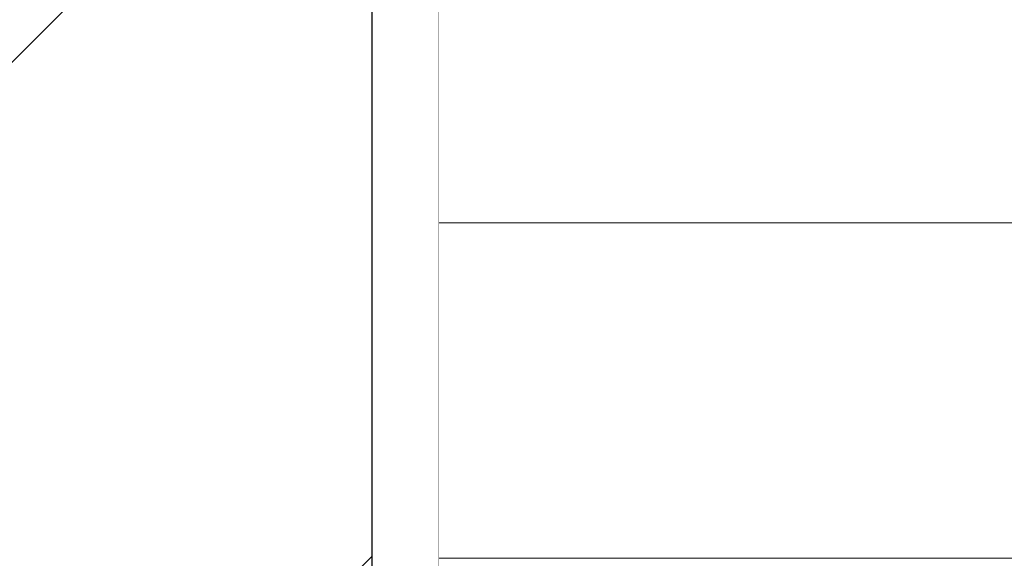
# Model space of a CAD drawing. Header units: millimetres. Extents: x 58537 to 97688, y -8921 to 14216.
# Tile 71 of 189: x 68478 to 68624, y 690 to 770. Entities that reach past the tile are written whole.
import ezdxf

# ---------------------------------------------------------------- set-up
doc = ezdxf.new("R2010")
doc.units = ezdxf.units.MM
doc.header["$MEASUREMENT"] = 0
doc.linetypes.add('Wipeout_Contour', pattern=[1000, 0, -1000])
for name, color, linetype in [('Nowe_A-Armatura', 7, 'Continuous'), ('Nowe_A-Wymiary-Zewnętrzne', 7, 'Continuous'), ('Nowe_A-Ściany-Działowe', 7, 'Continuous')]:
    doc.layers.add(name, color=color, linetype=linetype)
for name, color, linetype, lineweight in [('Nowe_A-Armatura_Nr_pióra__1', 7, 'Continuous', 13), ('Nowe_A-Wymiary-Zewnętrzne_Nr_pióra__46', 5, 'Continuous', 15), ('Nowe_A-Ściany-Działowe_Nr_pióra__27', 7, 'Continuous', 25), ('Nowe_A-Ściany-Działowe_Nr_pióra__47', 7, 'Continuous', 15)]:
    doc.layers.add(name, color=color, linetype=linetype, lineweight=lineweight)
doc.layers.add('Nowe_A-Wymiary-Zewnętrzne_Nr_pióra__45', color=7, linetype='Continuous', lineweight=15, true_color=0x40a5ff)
doc.layers.add('Nowe_A-Wymiary-Zewnętrzne_Nr_pióra__85', color=7, linetype='Continuous', lineweight=13, true_color=0x80c2ff)
doc.styles.add('STYL_AUTOMATYCZNY_2', font='arial.ttf')
doc.dimstyles.new('STYL_AUTOMATYCZNY__1', dxfattribs={"dimtxt": 125, "dimasz": 47.5, "dimexe": 0.18, "dimexo": 20, "dimgap": 0, "dimtad": 1, "dimdec": 1, "dimlfac": 0.1, "dimzin": 0, "dimdsep": 46, "dimtxsty": 'STYL_AUTOMATYCZNY_2', "dimblk": 'ARROWHEAD_11', "dimblk1": 'ARROWHEAD_11', "dimblk2": 'ARROWHEAD_11', "dimcen": 0.09, "dimclrd": 256, "dimclre": 256, "dimclrt": 5, "dimadec": 1, "dimazin": 0, "dimtfac": 1, "dimtdec": 4, "dimtmove": 0, "dimatfit": 3, "dimfxl": 0, "dimtolj": 1, "dimtzin": 0, "dimarcsym": 0})

# ---------------------------------------------------------------- blocks, each defined once
blk = doc.blocks.new('ElemPrzekroju_81')
at = {"layer": 'Nowe_A-Ściany-Działowe', "linetype": 'Continuous', "lineweight": 0, "true_color": 0x000000}
h = blk.add_hatch(dxfattribs=at)
h.set_pattern_fill('Bloczki_ceramiczne', color=18, style=0, pattern_type=2)
h.set_pattern_definition([(45, (0, 0), (-63.63961, 63.63961), [])])
h.paths.add_polyline_path([(68415.09, 2550), (68415.09, 2540), (68415.09, -140), (68415.09, -210), (68530.09, -210), (68530.09, 2550)])
h = blk.add_hatch(dxfattribs=at)
h.set_pattern_fill('Tynk', color=18, style=0, pattern_type=2)
h.set_pattern_definition([(0, (0, 0), (0, 86.60254), [0, -50]), (0, (25, 43.3), (0, 86.60254), [0, -50])])
h.paths.add_polyline_path([(68540.09, 2550), (68530.09, 2550), (68530.09, -210), (68540.09, -210)])
at = {"layer": 'Nowe_A-Ściany-Działowe_Nr_pióra__27', "color": 7, "linetype": 'Continuous', "lineweight": 25}
blk.add_line((68530.09, 2550), (68530.09, -210), dxfattribs=at)
at = {"layer": 'Nowe_A-Ściany-Działowe_Nr_pióra__47', "color": 7, "linetype": 'Continuous', "lineweight": 15}
blk.add_line((68540.09, 2540), (68540.09, 0), dxfattribs=at)
blk = doc.blocks.new('ElemPrzekroju_87')
at = {"color": 254, "linetype": 'Wipeout_Contour', "lineweight": 0, "ltscale": 548532.057288}
blk.add_wipeout([(68540.09, 0), (68617.59, 0), (68617.59, 150), (68561.99, 150), (68561.99, 410.55), (68540.79, 410), (68540.79, 690), (68540.09, 690)], dxfattribs=at).dxf.layer = 'Nowe_A-Ściany-Działowe'
blk = doc.blocks.new('ElemPrzekroju_385')
at = {"color": 254, "linetype": 'Wipeout_Contour', "lineweight": 0, "ltscale": 205749.662647}
blk.add_wipeout([(68580.66, 690), (68578.44, 690), (68580.66, 689)], dxfattribs=at).dxf.layer = 'Nowe_A-Armatura'
at = {"color": 254, "linetype": 'Wipeout_Contour', "lineweight": 0, "ltscale": 205869.240102}
blk.add_wipeout([(68620.52, 690), (68618.3, 690), (68620.52, 689)], dxfattribs=at).dxf.layer = 'Nowe_A-Armatura'
at = {"color": 254, "linetype": 'Wipeout_Contour', "lineweight": 0, "ltscale": 342833.589757}
blk.add_wipeout([(68540.79, 689), (68580.66, 689), (68578.44, 690), (68575.9, 690), (68540.79, 690)], dxfattribs=at).dxf.layer = 'Nowe_A-Armatura'
at = {"color": 254, "linetype": 'Wipeout_Contour', "lineweight": 0, "ltscale": 205641.302875}
blk.add_wipeout([(68540.09, 690), (68550.09, 690), (68540.09, 701.9)], dxfattribs=at).dxf.layer = 'Nowe_A-Armatura'
at = {"color": 254, "linetype": 'Wipeout_Contour', "lineweight": 0, "ltscale": 205730.348305}
blk.add_wipeout([(68568.52, 690), (68575.9, 690), (68575.9, 701.9)], dxfattribs=at).dxf.layer = 'Nowe_A-Armatura'
at = {"color": 254, "linetype": 'Wipeout_Contour', "lineweight": 0, "ltscale": 343029.68518}
blk.add_wipeout([(68612.46, 690), (68580.66, 690), (68580.66, 689), (68620.52, 689), (68618.3, 690)], dxfattribs=at).dxf.layer = 'Nowe_A-Armatura'
at = {"color": 254, "linetype": 'Wipeout_Contour', "lineweight": 0, "ltscale": 205650.43338}
blk.add_wipeout([(68550.09, 701.9), (68540.09, 701.9), (68550.09, 690)], dxfattribs=at).dxf.layer = 'Nowe_A-Armatura'
at = {"color": 254, "linetype": 'Wipeout_Contour', "lineweight": 0, "ltscale": 205724.099551}
blk.add_wipeout([(68575.9, 701.9), (68568.52, 701.9), (68568.52, 690)], dxfattribs=at).dxf.layer = 'Nowe_A-Armatura'
at = {"color": 254, "linetype": 'Wipeout_Contour', "lineweight": 0, "ltscale": 343226.253189}
blk.add_wipeout([(68620.52, 689), (68660.36, 689), (68658.15, 690), (68649.56, 690), (68620.52, 690)], dxfattribs=at).dxf.layer = 'Nowe_A-Armatura'
at = {"color": 254, "linetype": 'Wipeout_Contour', "lineweight": 0, "ltscale": 205706.809509}
blk.add_wipeout([(68559.74, 690), (68568.52, 690), (68568.52, 701.9)], dxfattribs=at).dxf.layer = 'Nowe_A-Armatura'
at = {"color": 254, "linetype": 'Wipeout_Contour', "lineweight": 0, "ltscale": 205748.807362}
blk.add_wipeout([(68581.44, 701.9), (68575.9, 690), (68581.44, 690)], dxfattribs=at).dxf.layer = 'Nowe_A-Armatura'
at = {"color": 254, "linetype": 'Wipeout_Contour', "lineweight": 0, "ltscale": 205907.779228}
blk.add_wipeout([(68624.32, 690), (68636.72, 690), (68636.72, 701.9)], dxfattribs=at).dxf.layer = 'Nowe_A-Armatura'
at = {"color": 254, "linetype": 'Wipeout_Contour', "lineweight": 0, "ltscale": 205699.160843}
blk.add_wipeout([(68568.52, 701.9), (68559.74, 701.9), (68559.74, 690)], dxfattribs=at).dxf.layer = 'Nowe_A-Armatura'
at = {"color": 254, "linetype": 'Wipeout_Contour', "lineweight": 0, "ltscale": 205744.3985}
blk.add_wipeout([(68575.9, 701.9), (68575.9, 690), (68581.44, 701.9)], dxfattribs=at).dxf.layer = 'Nowe_A-Armatura'
at = {"color": 254, "linetype": 'Wipeout_Contour', "lineweight": 0, "ltscale": 205896.51062}
blk.add_wipeout([(68636.72, 701.9), (68624.32, 701.9), (68624.32, 690)], dxfattribs=at).dxf.layer = 'Nowe_A-Armatura'
at = {"layer": 'Nowe_A-Armatura_Nr_pióra__1', "color": 7, "linetype": 'Continuous', "lineweight": 13}
blk.add_line((68568.52, 690), (68575.9, 690), dxfattribs=at)
at = {"color": 254, "linetype": 'Wipeout_Contour', "lineweight": 0, "ltscale": 205679.600902}
blk.add_wipeout([(68550.09, 690), (68559.74, 690), (68559.74, 701.9)], dxfattribs=at).dxf.layer = 'Nowe_A-Armatura'
at = {"color": 254, "linetype": 'Wipeout_Contour', "lineweight": 0, "ltscale": 205871.121102}
blk.add_wipeout([(68612.46, 690), (68624.32, 690), (68624.32, 701.9)], dxfattribs=at).dxf.layer = 'Nowe_A-Armatura'
at = {"color": 254, "linetype": 'Wipeout_Contour', "lineweight": 0, "ltscale": 205671.082298}
blk.add_wipeout([(68550.09, 690), (68559.74, 701.9), (68550.09, 701.9)], dxfattribs=at).dxf.layer = 'Nowe_A-Armatura'
at = {"color": 254, "linetype": 'Wipeout_Contour', "lineweight": 0, "ltscale": 205860.39249}
blk.add_wipeout([(68624.32, 701.9), (68612.46, 701.9), (68612.46, 690)], dxfattribs=at).dxf.layer = 'Nowe_A-Armatura'
at = {"layer": 'Nowe_A-Armatura_Nr_pióra__1', "color": 7, "linetype": 'Continuous', "lineweight": 13}
for p, q in [((68540.09, 690), (68550.09, 690)), ((68550.09, 690), (68559.74, 690)), ((68559.74, 690), (68568.52, 690)), ((68624.32, 690), (68636.72, 690))]:
    blk.add_line(p, q, dxfattribs=at)
at = {"color": 254, "linetype": 'Wipeout_Contour', "lineweight": 0, "ltscale": 205641.6721}
blk.add_wipeout([(68540.09, 701.9), (68550.09, 701.9), (68540.09, 714.26)], dxfattribs=at).dxf.layer = 'Nowe_A-Armatura'
at = {"color": 254, "linetype": 'Wipeout_Contour', "lineweight": 0, "ltscale": 205836.232886}
blk.add_wipeout([(68601.29, 690), (68612.46, 690), (68612.46, 701.9)], dxfattribs=at).dxf.layer = 'Nowe_A-Armatura'
at = {"color": 254, "linetype": 'Wipeout_Contour', "lineweight": 0, "ltscale": 205650.809623}
blk.add_wipeout([(68550.09, 714.26), (68540.09, 714.26), (68550.09, 701.9)], dxfattribs=at).dxf.layer = 'Nowe_A-Armatura'
at = {"color": 254, "linetype": 'Wipeout_Contour', "lineweight": 0, "ltscale": 205826.19426}
blk.add_wipeout([(68612.46, 701.9), (68601.29, 701.9), (68601.29, 690)], dxfattribs=at).dxf.layer = 'Nowe_A-Armatura'
at = {"layer": 'Nowe_A-Armatura_Nr_pióra__1', "color": 7, "linetype": 'Continuous', "lineweight": 13}
blk.add_line((68612.46, 690), (68624.32, 690), dxfattribs=at)
at = {"color": 254, "linetype": 'Wipeout_Contour', "lineweight": 0, "ltscale": 205642.061294}
blk.add_wipeout([(68540.09, 714.26), (68550.09, 714.26), (68540.09, 727)], dxfattribs=at).dxf.layer = 'Nowe_A-Armatura'
at = {"color": 254, "linetype": 'Wipeout_Contour', "lineweight": 0, "ltscale": 205803.51456}
blk.add_wipeout([(68590.91, 690), (68601.29, 690), (68601.29, 701.9)], dxfattribs=at).dxf.layer = 'Nowe_A-Armatura'
at = {"color": 254, "linetype": 'Wipeout_Contour', "lineweight": 0, "ltscale": 205651.205241}
blk.add_wipeout([(68550.09, 727), (68540.09, 727), (68550.09, 714.26)], dxfattribs=at).dxf.layer = 'Nowe_A-Armatura'
at = {"color": 254, "linetype": 'Wipeout_Contour', "lineweight": 0, "ltscale": 205794.265914}
blk.add_wipeout([(68601.29, 701.9), (68590.91, 701.9), (68590.91, 690)], dxfattribs=at).dxf.layer = 'Nowe_A-Armatura'
at = {"layer": 'Nowe_A-Armatura_Nr_pióra__1', "color": 7, "linetype": 'Continuous', "lineweight": 13}
blk.add_line((68601.29, 690), (68612.46, 690), dxfattribs=at)
at = {"color": 254, "linetype": 'Wipeout_Contour', "lineweight": 0, "ltscale": 205642.468176}
blk.add_wipeout([(68540.09, 727), (68550.09, 727), (68540.09, 740)], dxfattribs=at).dxf.layer = 'Nowe_A-Armatura'
at = {"color": 254, "linetype": 'Wipeout_Contour', "lineweight": 0, "ltscale": 205679.970057}
blk.add_wipeout([(68550.09, 701.9), (68559.74, 701.9), (68559.74, 714.26)], dxfattribs=at).dxf.layer = 'Nowe_A-Armatura'
at = {"color": 254, "linetype": 'Wipeout_Contour', "lineweight": 0, "ltscale": 205773.286107}
blk.add_wipeout([(68590.91, 701.9), (68581.44, 690), (68590.91, 690)], dxfattribs=at).dxf.layer = 'Nowe_A-Armatura'
at = {"color": 254, "linetype": 'Wipeout_Contour', "lineweight": 0, "ltscale": 205651.617466}
blk.add_wipeout([(68550.09, 740), (68540.09, 740), (68550.09, 727)], dxfattribs=at).dxf.layer = 'Nowe_A-Armatura'
at = {"color": 254, "linetype": 'Wipeout_Contour', "lineweight": 0, "ltscale": 205671.458502}
blk.add_wipeout([(68550.09, 701.9), (68559.74, 714.26), (68550.09, 714.26)], dxfattribs=at).dxf.layer = 'Nowe_A-Armatura'
at = {"color": 254, "linetype": 'Wipeout_Contour', "lineweight": 0, "ltscale": 205764.947433}
blk.add_wipeout([(68581.44, 701.9), (68581.44, 690), (68590.91, 701.9)], dxfattribs=at).dxf.layer = 'Nowe_A-Armatura'
at = {"layer": 'Nowe_A-Armatura_Nr_pióra__1', "color": 7, "linetype": 'Continuous', "lineweight": 13}
for p, q in [((68575.9, 690), (68581.44, 690)), ((68581.44, 690), (68590.91, 690)), ((68590.91, 690), (68601.29, 690))]:
    blk.add_line(p, q, dxfattribs=at)
at = {"color": 254, "linetype": 'Wipeout_Contour', "lineweight": 0, "ltscale": 205680.765984}
blk.add_wipeout([(68550.09, 727), (68559.74, 727), (68559.74, 740)], dxfattribs=at).dxf.layer = 'Nowe_A-Armatura'
at = {"color": 254, "linetype": 'Wipeout_Contour', "lineweight": 0, "ltscale": 205773.655094}
blk.add_wipeout([(68581.44, 701.9), (68590.91, 701.9), (68590.91, 714.26)], dxfattribs=at).dxf.layer = 'Nowe_A-Armatura'
at = {"color": 254, "linetype": 'Wipeout_Contour', "lineweight": 0, "ltscale": 205672.266263}
blk.add_wipeout([(68550.09, 727), (68559.74, 740), (68550.09, 740)], dxfattribs=at).dxf.layer = 'Nowe_A-Armatura'
at = {"color": 254, "linetype": 'Wipeout_Contour', "lineweight": 0, "ltscale": 205765.323466}
blk.add_wipeout([(68590.91, 714.26), (68581.44, 714.26), (68581.44, 701.9)], dxfattribs=at).dxf.layer = 'Nowe_A-Armatura'
at = {"color": 254, "linetype": 'Wipeout_Contour', "lineweight": 0, "ltscale": 205642.931568}
blk.add_wipeout([(68540.09, 740), (68550.09, 740), (68540.09, 756.97)], dxfattribs=at).dxf.layer = 'Nowe_A-Armatura'
at = {"color": 254, "linetype": 'Wipeout_Contour', "lineweight": 0, "ltscale": 205680.359179}
blk.add_wipeout([(68550.09, 714.26), (68559.74, 714.26), (68559.74, 727)], dxfattribs=at).dxf.layer = 'Nowe_A-Armatura'
at = {"color": 254, "linetype": 'Wipeout_Contour', "lineweight": 0, "ltscale": 205749.176393}
blk.add_wipeout([(68581.44, 714.26), (68575.9, 701.9), (68581.44, 701.9)], dxfattribs=at).dxf.layer = 'Nowe_A-Armatura'
at = {"color": 254, "linetype": 'Wipeout_Contour', "lineweight": 0, "ltscale": 205803.883493}
blk.add_wipeout([(68590.91, 701.9), (68601.29, 701.9), (68601.29, 714.26)], dxfattribs=at).dxf.layer = 'Nowe_A-Armatura'
at = {"color": 254, "linetype": 'Wipeout_Contour', "lineweight": 0, "ltscale": 205652.127245}
blk.add_wipeout([(68550.09, 756.97), (68540.09, 756.97), (68550.09, 740)], dxfattribs=at).dxf.layer = 'Nowe_A-Armatura'
at = {"color": 254, "linetype": 'Wipeout_Contour', "lineweight": 0, "ltscale": 205671.85408}
blk.add_wipeout([(68550.09, 714.26), (68559.74, 727), (68550.09, 727)], dxfattribs=at).dxf.layer = 'Nowe_A-Armatura'
at = {"color": 254, "linetype": 'Wipeout_Contour', "lineweight": 0, "ltscale": 205744.774571}
blk.add_wipeout([(68575.9, 714.26), (68575.9, 701.9), (68581.44, 714.26)], dxfattribs=at).dxf.layer = 'Nowe_A-Armatura'
at = {"color": 254, "linetype": 'Wipeout_Contour', "lineweight": 0, "ltscale": 205794.641893}
blk.add_wipeout([(68601.29, 714.26), (68590.91, 714.26), (68590.91, 701.9)], dxfattribs=at).dxf.layer = 'Nowe_A-Armatura'
at = {"color": 254, "linetype": 'Wipeout_Contour', "lineweight": 0, "ltscale": 205681.229285}
blk.add_wipeout([(68550.09, 740), (68559.74, 740), (68559.74, 756.97)], dxfattribs=at).dxf.layer = 'Nowe_A-Armatura'
at = {"color": 254, "linetype": 'Wipeout_Contour', "lineweight": 0, "ltscale": 205774.044038}
blk.add_wipeout([(68581.44, 714.26), (68590.91, 714.26), (68590.91, 727)], dxfattribs=at).dxf.layer = 'Nowe_A-Armatura'
at = {"color": 254, "linetype": 'Wipeout_Contour', "lineweight": 0, "ltscale": 205707.178616}
blk.add_wipeout([(68559.74, 701.9), (68568.52, 701.9), (68568.52, 714.26)], dxfattribs=at).dxf.layer = 'Nowe_A-Armatura'
at = {"color": 254, "linetype": 'Wipeout_Contour', "lineweight": 0, "ltscale": 205672.775986}
blk.add_wipeout([(68550.09, 740), (68559.74, 756.97), (68550.09, 756.97)], dxfattribs=at).dxf.layer = 'Nowe_A-Armatura'
at = {"color": 254, "linetype": 'Wipeout_Contour', "lineweight": 0, "ltscale": 205765.718863}
blk.add_wipeout([(68590.91, 727), (68581.44, 727), (68581.44, 714.26)], dxfattribs=at).dxf.layer = 'Nowe_A-Armatura'
at = {"color": 254, "linetype": 'Wipeout_Contour', "lineweight": 0, "ltscale": 205699.536996}
blk.add_wipeout([(68568.52, 714.26), (68559.74, 714.26), (68559.74, 701.9)], dxfattribs=at).dxf.layer = 'Nowe_A-Armatura'
at = {"layer": 'Nowe_A-Armatura_Nr_pióra__1', "color": 7, "linetype": 'Continuous', "lineweight": 13}
blk.add_line((68540.09, 740), (68550.09, 740), dxfattribs=at)
at = {"color": 254, "linetype": 'Wipeout_Contour', "lineweight": 0, "ltscale": 205643.494927}
blk.add_wipeout([(68540.09, 756.97), (68550.09, 756.97), (68540.09, 774.24)], dxfattribs=at).dxf.layer = 'Nowe_A-Armatura'
at = {"color": 254, "linetype": 'Wipeout_Contour', "lineweight": 0, "ltscale": 205707.567686}
blk.add_wipeout([(68559.74, 714.26), (68568.52, 714.26), (68568.52, 727)], dxfattribs=at).dxf.layer = 'Nowe_A-Armatura'
at = {"color": 254, "linetype": 'Wipeout_Contour', "lineweight": 0, "ltscale": 205749.565384}
blk.add_wipeout([(68575.9, 714.26), (68581.44, 714.26), (68581.44, 727)], dxfattribs=at).dxf.layer = 'Nowe_A-Armatura'
at = {"color": 254, "linetype": 'Wipeout_Contour', "lineweight": 0, "ltscale": 205804.27238}
blk.add_wipeout([(68590.91, 714.26), (68601.29, 714.26), (68601.29, 727)], dxfattribs=at).dxf.layer = 'Nowe_A-Armatura'
at = {"color": 254, "linetype": 'Wipeout_Contour', "lineweight": 0, "ltscale": 205652.698417}
blk.add_wipeout([(68550.09, 774.24), (68540.09, 774.24), (68550.09, 756.97)], dxfattribs=at).dxf.layer = 'Nowe_A-Armatura'
at = {"color": 254, "linetype": 'Wipeout_Contour', "lineweight": 0, "ltscale": 205699.932519}
blk.add_wipeout([(68568.52, 727), (68559.74, 727), (68559.74, 714.26)], dxfattribs=at).dxf.layer = 'Nowe_A-Armatura'
at = {"color": 254, "linetype": 'Wipeout_Contour', "lineweight": 0, "ltscale": 205745.170007}
blk.add_wipeout([(68581.44, 727), (68575.9, 727), (68575.9, 714.26)], dxfattribs=at).dxf.layer = 'Nowe_A-Armatura'
at = {"color": 254, "linetype": 'Wipeout_Contour', "lineweight": 0, "ltscale": 205795.037234}
blk.add_wipeout([(68601.29, 727), (68590.91, 727), (68590.91, 714.26)], dxfattribs=at).dxf.layer = 'Nowe_A-Armatura'
at = {"color": 254, "linetype": 'Wipeout_Contour', "lineweight": 0, "ltscale": 205681.792538}
blk.add_wipeout([(68550.09, 756.97), (68559.74, 756.97), (68559.74, 774.24)], dxfattribs=at).dxf.layer = 'Nowe_A-Armatura'
at = {"color": 254, "linetype": 'Wipeout_Contour', "lineweight": 0, "ltscale": 205774.450658}
blk.add_wipeout([(68581.44, 727), (68590.91, 727), (68590.91, 740)], dxfattribs=at).dxf.layer = 'Nowe_A-Armatura'
at = {"color": 254, "linetype": 'Wipeout_Contour', "lineweight": 0, "ltscale": 205730.71737}
blk.add_wipeout([(68568.52, 701.9), (68575.9, 701.9), (68575.9, 714.26)], dxfattribs=at).dxf.layer = 'Nowe_A-Armatura'
at = {"color": 254, "linetype": 'Wipeout_Contour', "lineweight": 0, "ltscale": 205836.60176}
blk.add_wipeout([(68601.29, 701.9), (68612.46, 701.9), (68612.46, 714.26)], dxfattribs=at).dxf.layer = 'Nowe_A-Armatura'
at = {"color": 254, "linetype": 'Wipeout_Contour', "lineweight": 0, "ltscale": 205673.3471}
blk.add_wipeout([(68550.09, 756.97), (68559.74, 774.24), (68550.09, 774.24)], dxfattribs=at).dxf.layer = 'Nowe_A-Armatura'
at = {"color": 254, "linetype": 'Wipeout_Contour', "lineweight": 0, "ltscale": 205766.130858}
blk.add_wipeout([(68590.91, 740), (68581.44, 740), (68581.44, 727)], dxfattribs=at).dxf.layer = 'Nowe_A-Armatura'
at = {"color": 254, "linetype": 'Wipeout_Contour', "lineweight": 0, "ltscale": 205724.475658}
blk.add_wipeout([(68568.52, 714.26), (68568.52, 701.9), (68575.9, 714.26)], dxfattribs=at).dxf.layer = 'Nowe_A-Armatura'
at = {"color": 254, "linetype": 'Wipeout_Contour', "lineweight": 0, "ltscale": 205826.570181}
blk.add_wipeout([(68612.46, 714.26), (68601.29, 714.26), (68601.29, 701.9)], dxfattribs=at).dxf.layer = 'Nowe_A-Armatura'
at = {"color": 254, "linetype": 'Wipeout_Contour', "lineweight": 0, "ltscale": 205708.437678}
blk.add_wipeout([(68559.74, 740), (68568.52, 740), (68568.52, 756.97)], dxfattribs=at).dxf.layer = 'Nowe_A-Armatura'
at = {"color": 254, "linetype": 'Wipeout_Contour', "lineweight": 0, "ltscale": 205749.972052}
blk.add_wipeout([(68575.9, 727), (68581.44, 727), (68581.44, 740)], dxfattribs=at).dxf.layer = 'Nowe_A-Armatura'
at = {"color": 254, "linetype": 'Wipeout_Contour', "lineweight": 0, "ltscale": 205804.67894}
blk.add_wipeout([(68590.91, 727), (68601.29, 727), (68601.29, 740)], dxfattribs=at).dxf.layer = 'Nowe_A-Armatura'
at = {"color": 254, "linetype": 'Wipeout_Contour', "lineweight": 0, "ltscale": 205700.8543}
blk.add_wipeout([(68568.52, 756.97), (68559.74, 756.97), (68559.74, 740)], dxfattribs=at).dxf.layer = 'Nowe_A-Armatura'
at = {"color": 254, "linetype": 'Wipeout_Contour', "lineweight": 0, "ltscale": 205745.582043}
blk.add_wipeout([(68581.44, 740), (68575.9, 740), (68575.9, 727)], dxfattribs=at).dxf.layer = 'Nowe_A-Armatura'
at = {"color": 254, "linetype": 'Wipeout_Contour', "lineweight": 0, "ltscale": 205795.44917}
blk.add_wipeout([(68601.29, 740), (68590.91, 740), (68590.91, 727)], dxfattribs=at).dxf.layer = 'Nowe_A-Armatura'
at = {"color": 254, "linetype": 'Wipeout_Contour', "lineweight": 0, "ltscale": 205709.000856}
blk.add_wipeout([(68559.74, 756.97), (68568.52, 756.97), (68568.52, 774.24)], dxfattribs=at).dxf.layer = 'Nowe_A-Armatura'
at = {"color": 254, "linetype": 'Wipeout_Contour', "lineweight": 0, "ltscale": 205836.990586}
blk.add_wipeout([(68601.29, 714.26), (68612.46, 714.26), (68612.46, 727)], dxfattribs=at).dxf.layer = 'Nowe_A-Armatura'
at = {"color": 254, "linetype": 'Wipeout_Contour', "lineweight": 0, "ltscale": 205701.425336}
blk.add_wipeout([(68568.52, 774.24), (68559.74, 774.24), (68559.74, 756.97)], dxfattribs=at).dxf.layer = 'Nowe_A-Armatura'
at = {"color": 254, "linetype": 'Wipeout_Contour', "lineweight": 0, "ltscale": 205826.96546}
blk.add_wipeout([(68612.46, 727), (68601.29, 727), (68601.29, 714.26)], dxfattribs=at).dxf.layer = 'Nowe_A-Armatura'
at = {"color": 254, "linetype": 'Wipeout_Contour', "lineweight": 0, "ltscale": 205837.397081}
blk.add_wipeout([(68601.29, 727), (68612.46, 727), (68612.46, 740)], dxfattribs=at).dxf.layer = 'Nowe_A-Armatura'
at = {"color": 254, "linetype": 'Wipeout_Contour', "lineweight": 0, "ltscale": 205871.489914}
blk.add_wipeout([(68612.46, 701.9), (68624.32, 701.9), (68624.32, 714.26)], dxfattribs=at).dxf.layer = 'Nowe_A-Armatura'
at = {"color": 254, "linetype": 'Wipeout_Contour', "lineweight": 0, "ltscale": 205827.377333}
blk.add_wipeout([(68612.46, 740), (68601.29, 740), (68601.29, 727)], dxfattribs=at).dxf.layer = 'Nowe_A-Armatura'
at = {"color": 254, "linetype": 'Wipeout_Contour', "lineweight": 0, "ltscale": 205860.768348}
blk.add_wipeout([(68624.32, 714.26), (68612.46, 714.26), (68612.46, 701.9)], dxfattribs=at).dxf.layer = 'Nowe_A-Armatura'
at = {"color": 254, "linetype": 'Wipeout_Contour', "lineweight": 0, "ltscale": 205871.878673}
blk.add_wipeout([(68624.32, 727), (68612.46, 714.26), (68624.32, 714.26)], dxfattribs=at).dxf.layer = 'Nowe_A-Armatura'
at = {"color": 254, "linetype": 'Wipeout_Contour', "lineweight": 0, "ltscale": 205861.163561}
blk.add_wipeout([(68612.46, 727), (68612.46, 714.26), (68624.32, 727)], dxfattribs=at).dxf.layer = 'Nowe_A-Armatura'
at = {"color": 254, "linetype": 'Wipeout_Contour', "lineweight": 0, "ltscale": 205872.285099}
blk.add_wipeout([(68624.32, 740), (68612.46, 727), (68624.32, 727)], dxfattribs=at).dxf.layer = 'Nowe_A-Armatura'
at = {"color": 254, "linetype": 'Wipeout_Contour', "lineweight": 0, "ltscale": 205908.147974}
blk.add_wipeout([(68636.72, 714.26), (68624.32, 701.9), (68636.72, 701.9)], dxfattribs=at).dxf.layer = 'Nowe_A-Armatura'
at = {"color": 254, "linetype": 'Wipeout_Contour', "lineweight": 0, "ltscale": 205861.575365}
blk.add_wipeout([(68612.46, 740), (68612.46, 727), (68624.32, 740)], dxfattribs=at).dxf.layer = 'Nowe_A-Armatura'
at = {"color": 254, "linetype": 'Wipeout_Contour', "lineweight": 0, "ltscale": 205896.886413}
blk.add_wipeout([(68624.32, 714.26), (68624.32, 701.9), (68636.72, 714.26)], dxfattribs=at).dxf.layer = 'Nowe_A-Armatura'
at = {"color": 254, "linetype": 'Wipeout_Contour', "lineweight": 0, "ltscale": 205908.536664}
blk.add_wipeout([(68636.72, 727), (68624.32, 714.26), (68636.72, 714.26)], dxfattribs=at).dxf.layer = 'Nowe_A-Armatura'
at = {"color": 254, "linetype": 'Wipeout_Contour', "lineweight": 0, "ltscale": 205897.281557}
blk.add_wipeout([(68624.32, 714.26), (68636.72, 727), (68624.32, 727)], dxfattribs=at).dxf.layer = 'Nowe_A-Armatura'
at = {"color": 254, "linetype": 'Wipeout_Contour', "lineweight": 0, "ltscale": 205908.943019}
blk.add_wipeout([(68624.32, 727), (68636.72, 727), (68636.72, 740)], dxfattribs=at).dxf.layer = 'Nowe_A-Armatura'
at = {"color": 254, "linetype": 'Wipeout_Contour', "lineweight": 0, "ltscale": 205897.693288}
blk.add_wipeout([(68636.72, 740), (68624.32, 740), (68624.32, 727)], dxfattribs=at).dxf.layer = 'Nowe_A-Armatura'
at = {"color": 254, "linetype": 'Wipeout_Contour', "lineweight": 0, "ltscale": 205909.405806}
blk.add_wipeout([(68624.32, 740), (68636.72, 740), (68636.72, 756.97)], dxfattribs=at).dxf.layer = 'Nowe_A-Armatura'
at = {"color": 254, "linetype": 'Wipeout_Contour', "lineweight": 0, "ltscale": 205898.202454}
blk.add_wipeout([(68636.72, 756.97), (68624.32, 756.97), (68624.32, 740)], dxfattribs=at).dxf.layer = 'Nowe_A-Armatura'
at = {"color": 254, "linetype": 'Wipeout_Contour', "lineweight": 0, "ltscale": 205872.74797}
blk.add_wipeout([(68624.32, 756.97), (68612.46, 740), (68624.32, 740)], dxfattribs=at).dxf.layer = 'Nowe_A-Armatura'
at = {"color": 254, "linetype": 'Wipeout_Contour', "lineweight": 0, "ltscale": 205862.08462}
blk.add_wipeout([(68612.46, 740), (68624.32, 756.97), (68612.46, 756.97)], dxfattribs=at).dxf.layer = 'Nowe_A-Armatura'
at = {"layer": 'Nowe_A-Armatura_Nr_pióra__1', "color": 7, "linetype": 'Continuous', "lineweight": 13}
blk.add_line((68624.32, 740), (68636.72, 740), dxfattribs=at)
at = {"color": 254, "linetype": 'Wipeout_Contour', "lineweight": 0, "ltscale": 205837.86003}
blk.add_wipeout([(68601.29, 740), (68612.46, 740), (68612.46, 756.97)], dxfattribs=at).dxf.layer = 'Nowe_A-Armatura'
at = {"color": 254, "linetype": 'Wipeout_Contour', "lineweight": 0, "ltscale": 205827.886672}
blk.add_wipeout([(68601.29, 756.97), (68601.29, 740), (68612.46, 756.97)], dxfattribs=at).dxf.layer = 'Nowe_A-Armatura'
at = {"layer": 'Nowe_A-Armatura_Nr_pióra__1', "color": 7, "linetype": 'Continuous', "lineweight": 13}
blk.add_line((68612.46, 740), (68624.32, 740), dxfattribs=at)
at = {"color": 254, "linetype": 'Wipeout_Contour', "lineweight": 0, "ltscale": 205805.141962}
blk.add_wipeout([(68590.91, 740), (68601.29, 740), (68601.29, 756.97)], dxfattribs=at).dxf.layer = 'Nowe_A-Armatura'
at = {"color": 254, "linetype": 'Wipeout_Contour', "lineweight": 0, "ltscale": 205795.958589}
blk.add_wipeout([(68601.29, 756.97), (68590.91, 756.97), (68590.91, 740)], dxfattribs=at).dxf.layer = 'Nowe_A-Armatura'
at = {"layer": 'Nowe_A-Armatura_Nr_pióra__1', "color": 7, "linetype": 'Continuous', "lineweight": 13}
blk.add_line((68601.29, 740), (68612.46, 740), dxfattribs=at)
at = {"color": 254, "linetype": 'Wipeout_Contour', "lineweight": 0, "ltscale": 205774.913749}
blk.add_wipeout([(68590.91, 756.97), (68581.44, 740), (68590.91, 740)], dxfattribs=at).dxf.layer = 'Nowe_A-Armatura'
at = {"color": 254, "linetype": 'Wipeout_Contour', "lineweight": 0, "ltscale": 205766.640349}
blk.add_wipeout([(68581.44, 740), (68590.91, 756.97), (68581.44, 756.97)], dxfattribs=at).dxf.layer = 'Nowe_A-Armatura'
at = {"layer": 'Nowe_A-Armatura_Nr_pióra__1', "color": 7, "linetype": 'Continuous', "lineweight": 13}
blk.add_line((68590.91, 740), (68601.29, 740), dxfattribs=at)
at = {"color": 254, "linetype": 'Wipeout_Contour', "lineweight": 0, "ltscale": 205750.435199}
blk.add_wipeout([(68575.9, 740), (68581.44, 740), (68581.44, 756.97)], dxfattribs=at).dxf.layer = 'Nowe_A-Armatura'
at = {"color": 254, "linetype": 'Wipeout_Contour', "lineweight": 0, "ltscale": 205746.091586}
blk.add_wipeout([(68575.9, 756.97), (68575.9, 740), (68581.44, 756.97)], dxfattribs=at).dxf.layer = 'Nowe_A-Armatura'
at = {"layer": 'Nowe_A-Armatura_Nr_pióra__1', "color": 7, "linetype": 'Continuous', "lineweight": 13}
blk.add_line((68581.44, 740), (68590.91, 740), dxfattribs=at)
at = {"color": 254, "linetype": 'Wipeout_Contour', "lineweight": 0, "ltscale": 205775.476745}
blk.add_wipeout([(68581.44, 756.97), (68590.91, 756.97), (68590.91, 774.24)], dxfattribs=at).dxf.layer = 'Nowe_A-Armatura'
at = {"color": 254, "linetype": 'Wipeout_Contour', "lineweight": 0, "ltscale": 205767.211202}
blk.add_wipeout([(68590.91, 774.24), (68581.44, 774.24), (68581.44, 756.97)], dxfattribs=at).dxf.layer = 'Nowe_A-Armatura'
at = {"color": 254, "linetype": 'Wipeout_Contour', "lineweight": 0, "ltscale": 205750.998263}
blk.add_wipeout([(68581.44, 774.24), (68575.9, 756.97), (68581.44, 756.97)], dxfattribs=at).dxf.layer = 'Nowe_A-Armatura'
at = {"color": 254, "linetype": 'Wipeout_Contour', "lineweight": 0, "ltscale": 205805.704876}
blk.add_wipeout([(68590.91, 756.97), (68601.29, 756.97), (68601.29, 774.24)], dxfattribs=at).dxf.layer = 'Nowe_A-Armatura'
at = {"color": 254, "linetype": 'Wipeout_Contour', "lineweight": 0, "ltscale": 205746.662497}
blk.add_wipeout([(68575.9, 756.97), (68581.44, 774.24), (68575.9, 774.24)], dxfattribs=at).dxf.layer = 'Nowe_A-Armatura'
at = {"color": 254, "linetype": 'Wipeout_Contour', "lineweight": 0, "ltscale": 205796.52936}
blk.add_wipeout([(68590.91, 774.24), (68590.91, 756.97), (68601.29, 774.24)], dxfattribs=at).dxf.layer = 'Nowe_A-Armatura'
at = {"color": 254, "linetype": 'Wipeout_Contour', "lineweight": 0, "ltscale": 205838.422854}
blk.add_wipeout([(68612.46, 774.24), (68601.29, 756.97), (68612.46, 756.97)], dxfattribs=at).dxf.layer = 'Nowe_A-Armatura'
at = {"color": 254, "linetype": 'Wipeout_Contour', "lineweight": 0, "ltscale": 205731.976288}
blk.add_wipeout([(68568.52, 740), (68575.9, 740), (68575.9, 756.97)], dxfattribs=at).dxf.layer = 'Nowe_A-Armatura'
at = {"color": 254, "linetype": 'Wipeout_Contour', "lineweight": 0, "ltscale": 205828.457355}
blk.add_wipeout([(68601.29, 756.97), (68612.46, 774.24), (68601.29, 774.24)], dxfattribs=at).dxf.layer = 'Nowe_A-Armatura'
at = {"color": 254, "linetype": 'Wipeout_Contour', "lineweight": 0, "ltscale": 205725.792804}
blk.add_wipeout([(68575.9, 756.97), (68568.52, 756.97), (68568.52, 740)], dxfattribs=at).dxf.layer = 'Nowe_A-Armatura'
at = {"color": 254, "linetype": 'Wipeout_Contour', "lineweight": 0, "ltscale": 205732.539402}
blk.add_wipeout([(68575.9, 774.24), (68568.52, 756.97), (68575.9, 756.97)], dxfattribs=at).dxf.layer = 'Nowe_A-Armatura'
at = {"color": 254, "linetype": 'Wipeout_Contour', "lineweight": 0, "ltscale": 205873.310699}
blk.add_wipeout([(68612.46, 756.97), (68624.32, 756.97), (68624.32, 774.24)], dxfattribs=at).dxf.layer = 'Nowe_A-Armatura'
at = {"color": 254, "linetype": 'Wipeout_Contour', "lineweight": 0, "ltscale": 205707.974437}
blk.add_wipeout([(68559.74, 727), (68568.52, 727), (68568.52, 740)], dxfattribs=at).dxf.layer = 'Nowe_A-Armatura'
at = {"color": 254, "linetype": 'Wipeout_Contour', "lineweight": 0, "ltscale": 205726.36377}
blk.add_wipeout([(68568.52, 774.24), (68568.52, 756.97), (68575.9, 774.24)], dxfattribs=at).dxf.layer = 'Nowe_A-Armatura'
at = {"color": 254, "linetype": 'Wipeout_Contour', "lineweight": 0, "ltscale": 205862.655208}
blk.add_wipeout([(68624.32, 774.24), (68612.46, 774.24), (68612.46, 756.97)], dxfattribs=at).dxf.layer = 'Nowe_A-Armatura'
at = {"color": 254, "linetype": 'Wipeout_Contour', "lineweight": 0, "ltscale": 205700.344646}
blk.add_wipeout([(68559.74, 740), (68559.74, 727), (68568.52, 740)], dxfattribs=at).dxf.layer = 'Nowe_A-Armatura'
at = {"layer": 'Nowe_A-Armatura_Nr_pióra__1', "color": 7, "linetype": 'Continuous', "lineweight": 13}
blk.add_line((68550.09, 740), (68559.74, 740), dxfattribs=at)
at = {"color": 254, "linetype": 'Wipeout_Contour', "lineweight": 0, "ltscale": 205909.968435}
blk.add_wipeout([(68624.32, 756.97), (68636.72, 756.97), (68636.72, 774.24)], dxfattribs=at).dxf.layer = 'Nowe_A-Armatura'
at = {"color": 254, "linetype": 'Wipeout_Contour', "lineweight": 0, "ltscale": 205731.106395}
blk.add_wipeout([(68575.9, 727), (68568.52, 714.26), (68575.9, 714.26)], dxfattribs=at).dxf.layer = 'Nowe_A-Armatura'
at = {"color": 254, "linetype": 'Wipeout_Contour', "lineweight": 0, "ltscale": 205898.772942}
blk.add_wipeout([(68636.72, 774.24), (68624.32, 774.24), (68624.32, 756.97)], dxfattribs=at).dxf.layer = 'Nowe_A-Armatura'
at = {"color": 254, "linetype": 'Wipeout_Contour', "lineweight": 0, "ltscale": 205724.871134}
blk.add_wipeout([(68568.52, 727), (68568.52, 714.26), (68575.9, 727)], dxfattribs=at).dxf.layer = 'Nowe_A-Armatura'
at = {"color": 254, "linetype": 'Wipeout_Contour', "lineweight": 0, "ltscale": 205731.5131}
blk.add_wipeout([(68575.9, 740), (68568.52, 727), (68575.9, 727)], dxfattribs=at).dxf.layer = 'Nowe_A-Armatura'
at = {"color": 254, "linetype": 'Wipeout_Contour', "lineweight": 0, "ltscale": 205725.283211}
blk.add_wipeout([(68568.52, 727), (68575.9, 740), (68568.52, 740)], dxfattribs=at).dxf.layer = 'Nowe_A-Armatura'
at = {"layer": 'Nowe_A-Armatura_Nr_pióra__1', "color": 7, "linetype": 'Continuous', "lineweight": 13}
for p, q in [((68568.52, 740), (68559.74, 740)), ((68575.9, 740), (68568.52, 740)), ((68575.9, 740), (68581.44, 740))]:
    blk.add_line(p, q, dxfattribs=at)
blk = doc.blocks.new('*D1013')
at = {"layer": 'Nowe_A-Wymiary-Zewnętrzne_Nr_pióra__45', "linetype": 'Continuous', "lineweight": 15, "true_color": 0x40a5ff}
for points in [[(93173.54, 2200), (93174.49, 2195.22), (93177.2, 2191.16), (93181.25, 2188.45), (93186.04, 2187.5), (93190.82, 2188.45), (93194.88, 2191.16), (93197.59, 2195.22), (93198.54, 2200), (93197.59, 2204.78), (93194.88, 2208.84), (93190.82, 2211.55), (93186.04, 2212.5), (93181.25, 2211.55), (93177.2, 2208.84), (93174.49, 2204.78)], [(93173.54, 0), (93174.49, -4.78), (93177.2, -8.84), (93181.25, -11.55), (93186.04, -12.5), (93190.82, -11.55), (93194.88, -8.84), (93197.59, -4.78), (93198.54, 0), (93197.59, 4.78), (93194.88, 8.84), (93190.82, 11.55), (93186.04, 12.5), (93181.25, 11.55), (93177.2, 8.84), (93174.49, 4.78)]]:
    blk.add_hatch(color=161, dxfattribs=at).paths.add_polyline_path(points)
at = {"layer": 'Nowe_A-Wymiary-Zewnętrzne_Nr_pióra__45', "color": 161, "linetype": 'Continuous', "lineweight": 15, "true_color": 0x40a5ff}
for centre in [(93186.04, 2200), (93186.04, 0)]:
    blk.add_circle(centre, 12.5, dxfattribs=at)
at = {"layer": 'Nowe_A-Wymiary-Zewnętrzne_Nr_pióra__85', "color": 151, "linetype": 'Continuous', "lineweight": 13, "true_color": 0x80c2ff}
for p, q in [((93173.54, 2200), (93139.16, 2200)), ((93232.91, 2200), (93198.54, 2200)), ((93186.04, 12.5), (93186.04, 2187.5)), ((93173.54, 0), (93139.16, 0)), ((93232.91, 0), (93198.54, 0))]:
    blk.add_line(p, q, dxfattribs=at)
at = {"layer": 'Nowe_A-Wymiary-Zewnętrzne_Nr_pióra__46', "color": 5, "lineweight": 15, "char_height": 125, "attachment_point": 7, "rotation": 90, "style": 'STYL_AUTOMATYCZNY_2'}
for s, insert in [('\\A1;{\\pql;\\fArial|b0|i0|c238|p0;\\W1.000000;220,0}', (93161.04, 1052.33)), ('\\A1;{\\pql;\\fArial|b0|i0|c238|p0;\\W1.000000;14,0}', (93161.04, 12.5))]:
    blk.add_mtext(s, dxfattribs=dict(at, insert=insert))
blk = doc.blocks.new('ARROWHEAD_11')
at = {"color": 0, "linetype": 'Continuous', "lineweight": 0}
blk.add_line((0, 0), (-1, 0), dxfattribs=at)
at = {"color": 0, "linetype": 'Continuous', "lineweight": 0, "const_width": 0.25, "flags": 128}
blk.add_lwpolyline([(-0.125, 0, 1), (0.125, 0, 1)], format="xyb", close=True, dxfattribs=at)
blk = doc.blocks.new('*D1027')
at = {"layer": 'Nowe_A-Wymiary-Zewnętrzne_Nr_pióra__45', "linetype": 'Continuous', "lineweight": 15, "true_color": 0x40a5ff}
for points in [[(93506.73, 12845.37), (93507.68, 12840.59), (93510.39, 12836.54), (93514.45, 12833.83), (93519.23, 12832.87), (93524.01, 12833.83), (93528.07, 12836.54), (93530.78, 12840.59), (93531.73, 12845.37), (93530.78, 12850.16), (93528.07, 12854.21), (93524.01, 12856.92), (93519.23, 12857.87), (93514.45, 12856.92), (93510.39, 12854.21), (93507.68, 12850.16)], [(93506.73, -450), (93507.68, -454.78), (93510.39, -458.84), (93514.45, -461.55), (93519.23, -462.5), (93524.01, -461.55), (93528.07, -458.84), (93530.78, -454.78), (93531.73, -450), (93530.78, -445.22), (93528.07, -441.16), (93524.01, -438.45), (93519.23, -437.5), (93514.45, -438.45), (93510.39, -441.16), (93507.68, -445.22)]]:
    blk.add_hatch(color=161, dxfattribs=at).paths.add_polyline_path(points)
at = {"layer": 'Nowe_A-Wymiary-Zewnętrzne_Nr_pióra__45', "color": 161, "linetype": 'Continuous', "lineweight": 15, "true_color": 0x40a5ff}
for centre in [(93519.23, 12845.37), (93519.23, -450)]:
    blk.add_circle(centre, 12.5, dxfattribs=at)
at = {"layer": 'Nowe_A-Wymiary-Zewnętrzne_Nr_pióra__85', "color": 151, "linetype": 'Continuous', "lineweight": 13, "true_color": 0x80c2ff}
for p, q in [((93519.23, 12857.87), (93519.23, 12870.37)), ((93506.73, 12845.37), (93472.36, 12845.37)), ((93566.11, 12845.37), (93531.73, 12845.37)), ((93519.23, -437.5), (93519.23, 12832.87)), ((93506.73, -450), (93472.36, -450)), ((93566.11, -450), (93531.73, -450)), ((93519.23, -475), (93519.23, -462.5))]:
    blk.add_line(p, q, dxfattribs=at)
at = {"layer": 'Nowe_A-Wymiary-Zewnętrzne_Nr_pióra__46', "color": 5, "lineweight": 15, "insert": (93494.23, 5911.71), "char_height": 125, "attachment_point": 7, "rotation": 90, "style": 'STYL_AUTOMATYCZNY_2'}
blk.add_mtext('\\A1;{\\pql;\\fArial|b0|i0|c238|p0;\\W1.000000;1\xa0329,5}', dxfattribs=at)
blk = doc.blocks.new('*D1032')
at = {"layer": 'Nowe_A-Wymiary-Zewnętrzne_Nr_pióra__45', "linetype": 'Continuous', "lineweight": 15, "true_color": 0x40a5ff}
for points in [[(90228.51, 2200), (90229.46, 2195.22), (90232.17, 2191.16), (90236.23, 2188.45), (90241.01, 2187.5), (90245.79, 2188.45), (90249.85, 2191.16), (90252.56, 2195.22), (90253.51, 2200), (90252.56, 2204.78), (90249.85, 2208.84), (90245.79, 2211.55), (90241.01, 2212.5), (90236.23, 2211.55), (90232.17, 2208.84), (90229.46, 2204.78)], [(90228.51, 0), (90229.46, -4.78), (90232.17, -8.84), (90236.23, -11.55), (90241.01, -12.5), (90245.79, -11.55), (90249.85, -8.84), (90252.56, -4.78), (90253.51, 0), (90252.56, 4.78), (90249.85, 8.84), (90245.79, 11.55), (90241.01, 12.5), (90236.23, 11.55), (90232.17, 8.84), (90229.46, 4.78)]]:
    blk.add_hatch(color=161, dxfattribs=at).paths.add_polyline_path(points)
at = {"layer": 'Nowe_A-Wymiary-Zewnętrzne_Nr_pióra__45', "color": 161, "linetype": 'Continuous', "lineweight": 15, "true_color": 0x40a5ff}
for centre in [(90241.01, 2200), (90241.01, 0)]:
    blk.add_circle(centre, 12.5, dxfattribs=at)
at = {"layer": 'Nowe_A-Wymiary-Zewnętrzne_Nr_pióra__85', "color": 151, "linetype": 'Continuous', "lineweight": 13, "true_color": 0x80c2ff}
for p, q in [((90228.51, 2200), (90194.13, 2200)), ((90287.88, 2200), (90253.51, 2200)), ((90241.01, 12.5), (90241.01, 2187.5)), ((90228.51, 0), (90194.13, 0)), ((90287.88, 0), (90253.51, 0))]:
    blk.add_line(p, q, dxfattribs=at)
at = {"layer": 'Nowe_A-Wymiary-Zewnętrzne_Nr_pióra__46', "color": 5, "lineweight": 15, "char_height": 125, "attachment_point": 7, "rotation": 90, "style": 'STYL_AUTOMATYCZNY_2'}
for s, insert in [('\\A1;{\\pql;\\fArial|b0|i0|c238|p0;\\W1.000000;34,0}', (90216.01, 1853.85)), ('\\A1;{\\pql;\\fArial|b0|i0|c238|p0;\\W1.000000;220,0}', (90216.01, 718.68))]:
    blk.add_mtext(s, dxfattribs=dict(at, insert=insert))
blk = doc.blocks.new('*D1049')
at = {"layer": 'Nowe_A-Wymiary-Zewnętrzne_Nr_pióra__45', "linetype": 'Continuous', "lineweight": 15, "true_color": 0x40a5ff}
for points in [[(77300.15, 1370), (77301.1, 1365.22), (77303.81, 1361.16), (77307.87, 1358.45), (77312.65, 1357.5), (77317.44, 1358.45), (77321.49, 1361.16), (77324.2, 1365.22), (77325.15, 1370), (77324.2, 1374.78), (77321.49, 1378.84), (77317.44, 1381.55), (77312.65, 1382.5), (77307.87, 1381.55), (77303.81, 1378.84), (77301.1, 1374.78)], [(77300.15, 0), (77301.1, -4.78), (77303.81, -8.84), (77307.87, -11.55), (77312.65, -12.5), (77317.44, -11.55), (77321.49, -8.84), (77324.2, -4.78), (77325.15, 0), (77324.2, 4.78), (77321.49, 8.84), (77317.44, 11.55), (77312.65, 12.5), (77307.87, 11.55), (77303.81, 8.84), (77301.1, 4.78)]]:
    blk.add_hatch(color=161, dxfattribs=at).paths.add_polyline_path(points)
at = {"layer": 'Nowe_A-Wymiary-Zewnętrzne_Nr_pióra__45', "color": 161, "linetype": 'Continuous', "lineweight": 15, "true_color": 0x40a5ff}
for centre in [(77312.65, 1370), (77312.65, 0)]:
    blk.add_circle(centre, 12.5, dxfattribs=at)
at = {"layer": 'Nowe_A-Wymiary-Zewnętrzne_Nr_pióra__85', "color": 151, "linetype": 'Continuous', "lineweight": 13, "true_color": 0x80c2ff}
for p, q in [((77300.15, 1370), (77265.78, 1370)), ((77359.53, 1370), (77325.15, 1370)), ((77312.65, 12.5), (77312.65, 1357.5)), ((77300.15, 0), (77265.78, 0)), ((77359.53, 0), (77325.15, 0))]:
    blk.add_line(p, q, dxfattribs=at)
at = {"layer": 'Nowe_A-Wymiary-Zewnętrzne_Nr_pióra__46', "color": 5, "lineweight": 15, "char_height": 125, "attachment_point": 7, "rotation": 90, "style": 'STYL_AUTOMATYCZNY_2'}
for s, insert in [('\\A1;{\\pql;\\fArial|b0|i0|c238|p0;\\W1.000000;16,0}', (77287.65, 1023.85)), ('\\A1;{\\pql;\\fArial|b0|i0|c238|p0;\\W1.000000;137,0}', (77287.65, 303.68))]:
    blk.add_mtext(s, dxfattribs=dict(at, insert=insert))

msp = doc.modelspace()

# ---------------------------------------------------------------- block references
at = {"layer": 'Nowe_A-Ściany-Działowe', "lineweight": 0}
msp.add_blockref('ElemPrzekroju_81', (0, 0), dxfattribs=at)

# ---------------------------------------------------------------- next in the draw order: block references
msp.add_blockref('ElemPrzekroju_87', (0, 0), dxfattribs=at)

# ---------------------------------------------------------------- next in the draw order: block references
at = {"layer": 'Nowe_A-Armatura', "lineweight": 0}
msp.add_blockref('ElemPrzekroju_385', (0, 0), dxfattribs=at)

# ---------------------------------------------------------------- next in the draw order: dimensions: what is measured, and where the dimension line sits
at = {"layer": 'Nowe_A-Wymiary-Zewnętrzne', "color": 151, "linetype": 'Continuous', "lineweight": 13, "true_color": 0x80c2ff}
for base, p1, p2, picture, middle in [((93519.23, 12845.37), (63041.84, -450), (64717.21, 12845.37), '*D1027', (93431.73, 6192.83)), ((93186.04, 2200), (58537.27, 0), (64770.07, 2200), '*D1013', (93098.54, 1261.72)), ((90241.01, 2200), (58537.27, 0), (65240.07, 2200), '*D1032', (90153.51, 928.07)), ((77312.65, 1370), (58537.27, 0), (77870.07, 1370), '*D1049', (77225.15, 513.07))]:
    dim = msp.add_linear_dim(base=base, p1=p1, p2=p2, angle=90, dimstyle='STYL_AUTOMATYCZNY__1', dxfattribs=at)
    dim.commit()
    dim.dimension.update_dxf_attribs({"geometry": picture, "text_midpoint": middle, "dimtype": 160, "text_rotation": 90})

doc.saveas('drawing.dxf')
